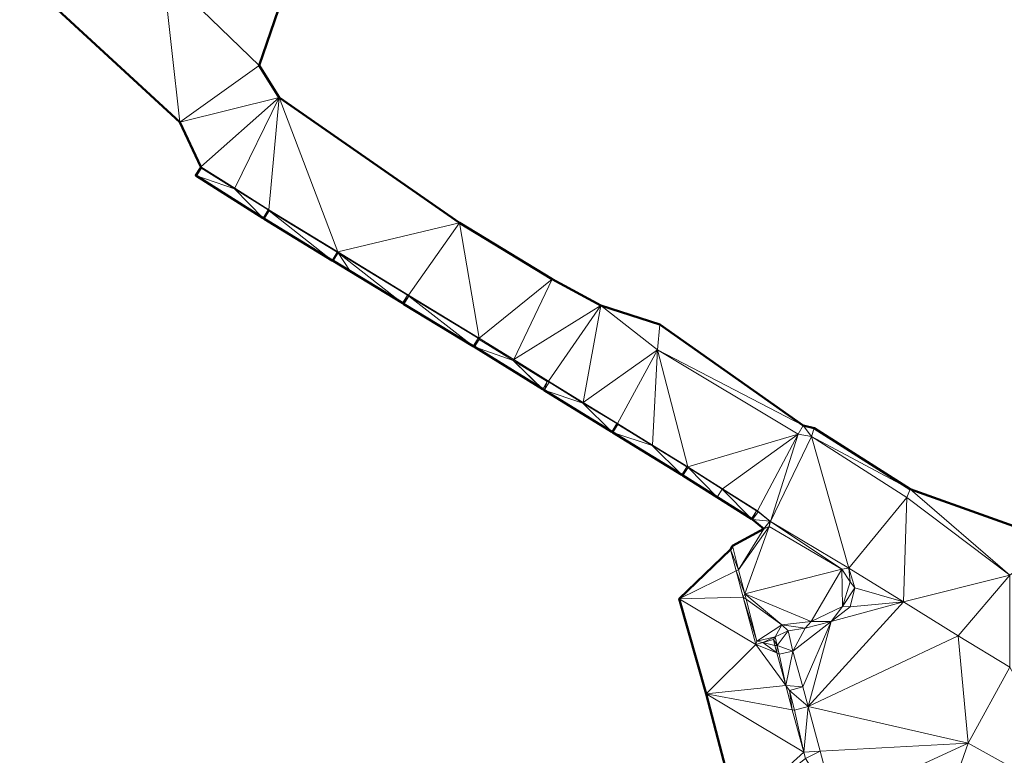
# Model space of a CAD drawing. Header units: metres. Extents: x 3490451 to 6981510, y 5754235 to 11509207.
# Tile 31 of 77: x 3490573 to 3490601, y 5754499 to 5754520. Entities that reach past the tile are written whole.
import ezdxf

# ---------------------------------------------------------------- set-up
doc = ezdxf.new("R2010")
doc.units = ezdxf.units.M
doc.layers.add('Kartierung-05$0$$VERB', color=7, linetype='Continuous', lineweight=18, true_color=0x82563a)

msp = doc.modelspace()

# ---------------------------------------------------------------- linework, layer by layer
at = {"layer": 'Kartierung-05$0$$VERB', "color": 1, "lineweight": 50, "ltscale": 0.02}
for points in [[(3490614.698, 5754523.709), (3490611.463, 5754519.616), (3490610.594, 5754518.349), (3490609.578, 5754516.618), (3490609.762, 5754516.416), (3490606.883, 5754511.667), (3490605.42, 5754509.269), (3490603.388, 5754505.921), (3490602.869, 5754505.066), (3490598.314, 5754506.696), (3490595.592, 5754508.422), (3490595.286, 5754508.502), (3490591.222, 5754511.363), (3490589.547, 5754511.907), (3490588.169, 5754512.658), (3490585.542, 5754514.249), (3490580.421, 5754517.806), (3490579.853, 5754518.719), (3490581.49, 5754523.497)], [(3490573.067, 5754521.296), (3490577.607, 5754517.104), (3490578.203, 5754515.842), (3490578.2, 5754515.814), (3490578.057, 5754515.597), (3490579.969, 5754514.388), (3490579.998, 5754514.368), (3490581.931, 5754513.186), (3490581.953, 5754513.174), (3490583.93, 5754511.97), (3490583.963, 5754511.949), (3490585.926, 5754510.748), (3490585.966, 5754510.731), (3490587.896, 5754509.53), (3490587.936, 5754509.507), (3490589.858, 5754508.322), (3490589.881, 5754508.306), (3490591.842, 5754507.101), (3490591.872, 5754507.082), (3490593.814, 5754505.854), (3490593.842, 5754505.836), (3490594.166, 5754505.572), (3490593.279, 5754505.091), (3490593.226, 5754504.984), (3490591.77, 5754503.586), (3490592.531, 5754500.885), (3490593.412, 5754497.525)]]:
    msp.add_lwpolyline(points, dxfattribs=at)
at = {"layer": 'Kartierung-05$0$$VERB'}
for points in [[(3490581.49, 5754523.497, 167.831), (3490577.133, 5754521.359, 168.107), (3490579.853, 5754518.719, 167.776)], [(3490577.607, 5754517.104, 167.529), (3490573.067, 5754521.296, 168.21), (3490577.133, 5754521.359, 168.107)], [(3490577.607, 5754517.104, 167.529), (3490577.133, 5754521.359, 168.107), (3490579.853, 5754518.719, 167.776)], [(3490577.607, 5754517.104, 167.529), (3490580.421, 5754517.806, 167.646), (3490579.853, 5754518.719, 167.776)], [(3490577.607, 5754517.104, 167.529), (3490580.421, 5754517.806, 167.646), (3490578.203, 5754515.842, 167.739)], [(3490579.169, 5754515.232, 167.631), (3490580.421, 5754517.806, 167.646), (3490578.203, 5754515.842, 167.739)], [(3490579.169, 5754515.232, 167.631), (3490580.421, 5754517.806, 167.646), (3490580.134, 5754514.622, 167.524)], [(3490580.421, 5754517.806, 167.646), (3490580.134, 5754514.622, 167.524), (3490582.092, 5754513.425, 167.261)], [(3490585.542, 5754514.249, 167.066), (3490580.421, 5754517.806, 167.646), (3490582.092, 5754513.425, 167.261)], [(3490579.157, 5754515.216, 168.024), (3490578.057, 5754515.597, 168.024), (3490578.2, 5754515.814, 168.024)], [(3490579.169, 5754515.232, 167.631), (3490578.2, 5754515.814, 168.024), (3490578.203, 5754515.842, 167.739)], [(3490578.2, 5754515.814, 168.024), (3490578.203, 5754515.842, 167.739), (3490578.2, 5754515.814, 168.024)], [(3490579.157, 5754515.216, 168.024), (3490579.169, 5754515.232, 167.631), (3490578.2, 5754515.814, 168.024)], [(3490578.2, 5754515.814, 168.024), (3490579.157, 5754515.216, 168.024), (3490578.2, 5754515.814, 168.024)], [(3490579.157, 5754515.216, 168.024), (3490578.057, 5754515.597, 168.024), (3490579.969, 5754514.388, 168.024)], [(3490579.157, 5754515.216, 168.024), (3490579.169, 5754515.232, 167.631), (3490580.113, 5754514.619, 168.024)], [(3490579.157, 5754515.216, 168.024), (3490579.969, 5754514.388, 168.024), (3490580.113, 5754514.619, 168.024)], [(3490579.969, 5754514.388, 168.024), (3490579.157, 5754515.216, 168.024), (3490579.969, 5754514.388, 168.024)], [(3490579.169, 5754515.232, 167.631), (3490580.113, 5754514.619, 168.024), (3490580.134, 5754514.622, 167.524)], [(3490579.969, 5754514.388, 168.024), (3490580.113, 5754514.619, 168.024), (3490580.145, 5754514.592, 167.761)], [(3490580.113, 5754514.619, 168.024), (3490580.145, 5754514.592, 167.761), (3490580.134, 5754514.622, 167.524)], [(3490580.145, 5754514.592, 167.761), (3490580.134, 5754514.622, 167.524), (3490582.092, 5754513.425, 167.261)], [(3490579.969, 5754514.388, 168.024), (3490579.97, 5754514.387, 168.012), (3490580.145, 5754514.592, 167.761)], [(3490579.969, 5754514.388, 168.024), (3490579.969, 5754514.388, 168.024), (3490579.969, 5754514.388, 168.024)], [(3490580.145, 5754514.592, 167.761), (3490579.97, 5754514.387, 168.012), (3490579.998, 5754514.368, 167.761)], [(3490580.145, 5754514.592, 167.761), (3490581.931, 5754513.186, 167.761), (3490579.998, 5754514.368, 167.761)], [(3490581.931, 5754513.186, 167.761), (3490581.11, 5754513.688, 167.761), (3490579.998, 5754514.368, 167.761)], [(3490580.145, 5754514.592, 167.761), (3490581.931, 5754513.186, 167.761), (3490582.068, 5754513.417, 167.761)], [(3490580.145, 5754514.592, 167.761), (3490582.068, 5754513.417, 167.761), (3490582.092, 5754513.425, 167.261)], [(3490585.542, 5754514.249, 167.066), (3490582.092, 5754513.425, 167.261), (3490584.095, 5754512.2, 167.031)], [(3490585.542, 5754514.249, 167.066), (3490584.095, 5754512.2, 167.031), (3490586.091, 5754510.983, 166.826)], [(3490588.169, 5754512.658, 166.765), (3490585.542, 5754514.249, 167.066), (3490586.091, 5754510.983, 166.826)], [(3490581.931, 5754513.186, 167.761), (3490581.931, 5754513.186, 167.761), (3490581.11, 5754513.688, 167.761)], [(3490581.931, 5754513.186, 167.761), (3490582.068, 5754513.417, 167.761), (3490581.953, 5754513.174, 167.531)], [(3490582.068, 5754513.417, 167.761), (3490581.953, 5754513.174, 167.531), (3490582.097, 5754513.4, 167.531)], [(3490581.953, 5754513.174, 167.531), (3490582.097, 5754513.4, 167.531), (3490582.442, 5754512.876, 167.531)], [(3490582.068, 5754513.417, 167.761), (3490582.097, 5754513.4, 167.531), (3490582.092, 5754513.425, 167.261)], [(3490584.067, 5754512.195, 167.531), (3490582.092, 5754513.425, 167.261), (3490584.095, 5754512.2, 167.031)], [(3490582.097, 5754513.4, 167.531), (3490584.067, 5754512.195, 167.531), (3490582.092, 5754513.425, 167.261)], [(3490582.097, 5754513.4, 167.531), (3490583.926, 5754511.973, 167.531), (3490582.442, 5754512.876, 167.531)], [(3490582.097, 5754513.4, 167.531), (3490584.067, 5754512.195, 167.531), (3490583.926, 5754511.973, 167.531)], [(3490581.931, 5754513.186, 167.761), (3490581.931, 5754513.186, 167.761), (3490581.931, 5754513.186, 167.761)], [(3490581.931, 5754513.186, 167.761), (3490581.953, 5754513.174, 167.531), (3490581.931, 5754513.186, 167.761)], [(3490581.953, 5754513.174, 167.531), (3490581.953, 5754513.174, 167.531), (3490581.931, 5754513.186, 167.761)], [(3490581.953, 5754513.174, 167.531), (3490582.442, 5754512.876, 167.531), (3490581.953, 5754513.174, 167.531)], [(3490581.953, 5754513.174, 167.531), (3490581.953, 5754513.174, 167.531), (3490581.953, 5754513.174, 167.531)], [(3490587.078, 5754510.371, 166.72), (3490588.169, 5754512.658, 166.765), (3490586.091, 5754510.983, 166.826)], [(3490587.078, 5754510.371, 166.72), (3490589.547, 5754511.907, 166.599), (3490588.169, 5754512.658, 166.765)], [(3490584.067, 5754512.195, 167.531), (3490583.93, 5754511.97, 167.531), (3490583.926, 5754511.973, 167.531)], [(3490584.099, 5754512.176, 167.326), (3490584.067, 5754512.195, 167.531), (3490583.93, 5754511.97, 167.531)], [(3490584.099, 5754512.176, 167.326), (3490583.93, 5754511.97, 167.531), (3490583.963, 5754511.949, 167.326)], [(3490584.099, 5754512.176, 167.326), (3490585.926, 5754510.748, 167.326), (3490583.963, 5754511.949, 167.326)], [(3490584.099, 5754512.176, 167.326), (3490583.963, 5754511.949, 167.326), (3490583.963, 5754511.949, 167.326)], [(3490584.067, 5754512.195, 167.531), (3490584.099, 5754512.176, 167.326), (3490584.095, 5754512.2, 167.031)], [(3490584.099, 5754512.176, 167.326), (3490584.095, 5754512.2, 167.031), (3490586.091, 5754510.983, 166.826)], [(3490584.099, 5754512.176, 167.326), (3490586.07, 5754510.976, 167.326), (3490586.091, 5754510.983, 166.826)], [(3490584.099, 5754512.176, 167.326), (3490585.926, 5754510.748, 167.326), (3490586.07, 5754510.976, 167.326)], [(3490585.926, 5754510.748, 167.326), (3490585.53, 5754510.99, 167.326), (3490583.963, 5754511.949, 167.326)], [(3490583.963, 5754511.949, 167.326), (3490585.926, 5754510.748, 167.326), (3490585.926, 5754510.748, 167.326)], [(3490587.078, 5754510.371, 166.72), (3490589.547, 5754511.907, 166.599), (3490588.065, 5754509.759, 166.613)], [(3490589.042, 5754509.158, 166.493), (3490589.547, 5754511.907, 166.599), (3490588.065, 5754509.759, 166.613)], [(3490589.042, 5754509.158, 166.493), (3490591.15, 5754510.65, 166.316), (3490589.547, 5754511.907, 166.599)], [(3490591.222, 5754511.363, 166.387), (3490591.15, 5754510.65, 166.316), (3490589.547, 5754511.907, 166.599)], [(3490591.222, 5754511.363, 166.387), (3490595.286, 5754508.502, 165.835), (3490591.15, 5754510.65, 166.316)], [(3490585.926, 5754510.748, 167.326), (3490585.926, 5754510.748, 167.326), (3490585.53, 5754510.99, 167.326)], [(3490585.926, 5754510.748, 167.326), (3490586.07, 5754510.976, 167.326), (3490586.098, 5754510.945, 167.113)], [(3490586.07, 5754510.976, 167.326), (3490586.098, 5754510.945, 167.113), (3490586.091, 5754510.983, 166.826)], [(3490587.078, 5754510.371, 166.72), (3490586.098, 5754510.945, 167.113), (3490586.091, 5754510.983, 166.826)], [(3490585.926, 5754510.748, 167.326), (3490585.966, 5754510.731, 167.113), (3490586.098, 5754510.945, 167.113)], [(3490585.966, 5754510.731, 167.113), (3490585.966, 5754510.731, 167.118), (3490585.937, 5754510.743, 167.266)], [(3490587.063, 5754510.347, 167.113), (3490585.966, 5754510.731, 167.113), (3490586.098, 5754510.945, 167.113)], [(3490587.063, 5754510.347, 167.113), (3490585.966, 5754510.731, 167.113), (3490587.894, 5754509.532, 167.113)], [(3490585.966, 5754510.731, 167.113), (3490586.454, 5754510.428, 167.113), (3490587.894, 5754509.532, 167.113)], [(3490585.966, 5754510.731, 167.113), (3490586.454, 5754510.428, 167.113), (3490585.966, 5754510.731, 167.118)], [(3490587.063, 5754510.347, 167.113), (3490587.078, 5754510.371, 166.72), (3490586.098, 5754510.945, 167.113)], [(3490589.042, 5754509.158, 166.493), (3490591.15, 5754510.65, 166.316), (3490590.02, 5754508.558, 166.372)], [(3490591.014, 5754507.945, 166.238), (3490591.15, 5754510.65, 166.316), (3490590.02, 5754508.558, 166.372)], [(3490591.014, 5754507.945, 166.238), (3490591.15, 5754510.65, 166.316), (3490592.008, 5754507.332, 166.104)], [(3490595.286, 5754508.502, 165.835), (3490595.144, 5754508.258, 165.792), (3490591.15, 5754510.65, 166.316)], [(3490595.144, 5754508.258, 165.792), (3490591.15, 5754510.65, 166.316), (3490592.008, 5754507.332, 166.104)], [(3490587.063, 5754510.347, 167.113), (3490587.078, 5754510.371, 166.72), (3490588.028, 5754509.749, 167.113)], [(3490587.063, 5754510.347, 167.113), (3490587.894, 5754509.532, 167.113), (3490587.896, 5754509.53, 167.113)], [(3490588.028, 5754509.749, 167.113), (3490587.063, 5754510.347, 167.113), (3490587.896, 5754509.53, 167.113)], [(3490587.078, 5754510.371, 166.72), (3490588.028, 5754509.749, 167.113), (3490588.065, 5754509.759, 166.613)], [(3490587.896, 5754509.53, 167.113), (3490588.028, 5754509.749, 167.113), (3490587.936, 5754509.507, 166.872)], [(3490588.028, 5754509.749, 167.113), (3490587.936, 5754509.507, 166.872), (3490588.077, 5754509.727, 166.872)], [(3490589.036, 5754509.14, 166.872), (3490587.936, 5754509.507, 166.872), (3490588.077, 5754509.727, 166.872)], [(3490588.028, 5754509.749, 167.113), (3490588.077, 5754509.727, 166.872), (3490588.065, 5754509.759, 166.613)], [(3490589.042, 5754509.158, 166.493), (3490588.077, 5754509.727, 166.872), (3490588.065, 5754509.759, 166.613)], [(3490589.036, 5754509.14, 166.872), (3490589.042, 5754509.158, 166.493), (3490588.077, 5754509.727, 166.872)], [(3490587.936, 5754509.507, 166.872), (3490587.925, 5754509.513, 166.936), (3490587.896, 5754509.53, 167.113)], [(3490587.936, 5754509.507, 166.872), (3490587.936, 5754509.507, 166.875), (3490587.925, 5754509.513, 166.936)], [(3490589.036, 5754509.14, 166.872), (3490587.936, 5754509.507, 166.872), (3490589.858, 5754508.322, 166.872)], [(3490587.936, 5754509.507, 166.872), (3490589.858, 5754508.322, 166.872), (3490589.858, 5754508.322, 166.872)], [(3490587.936, 5754509.507, 166.872), (3490589.858, 5754508.322, 166.872), (3490587.936, 5754509.507, 166.872)], [(3490587.936, 5754509.507, 166.872), (3490587.936, 5754509.507, 166.872), (3490587.936, 5754509.507, 166.875)], [(3490589.036, 5754509.14, 166.872), (3490589.042, 5754509.158, 166.493), (3490589.995, 5754508.554, 166.872)], [(3490589.036, 5754509.14, 166.872), (3490589.858, 5754508.322, 166.872), (3490589.995, 5754508.554, 166.872)], [(3490589.042, 5754509.158, 166.493), (3490589.995, 5754508.554, 166.872), (3490590.02, 5754508.558, 166.372)], [(3490589.858, 5754508.322, 166.872), (3490589.995, 5754508.554, 166.872), (3490590.027, 5754508.531, 166.604)], [(3490589.858, 5754508.322, 166.872), (3490589.875, 5754508.31, 166.678), (3490590.027, 5754508.531, 166.604)], [(3490590.027, 5754508.531, 166.604), (3490589.875, 5754508.31, 166.678), (3490589.881, 5754508.306, 166.604)], [(3490590.027, 5754508.531, 166.604), (3490591.004, 5754507.931, 166.604), (3490589.881, 5754508.306, 166.604)], [(3490589.995, 5754508.554, 166.872), (3490590.027, 5754508.531, 166.604), (3490590.02, 5754508.558, 166.372)], [(3490591.014, 5754507.945, 166.238), (3490590.027, 5754508.531, 166.604), (3490590.02, 5754508.558, 166.372)], [(3490591.004, 5754507.931, 166.604), (3490591.014, 5754507.945, 166.238), (3490590.027, 5754508.531, 166.604)], [(3490595.286, 5754508.502, 165.835), (3490595.144, 5754508.258, 165.792), (3490595.519, 5754508.19, 165.773)], [(3490595.286, 5754508.502, 165.835), (3490595.592, 5754508.422, 165.798), (3490595.519, 5754508.19, 165.773)], [(3490589.858, 5754508.322, 166.872), (3490589.875, 5754508.31, 166.678), (3490589.858, 5754508.321, 166.872)], [(3490589.858, 5754508.322, 166.872), (3490589.858, 5754508.321, 166.872), (3490589.858, 5754508.322, 166.872)], [(3490591.004, 5754507.931, 166.604), (3490589.882, 5754508.306, 166.604), (3490589.881, 5754508.306, 166.604)], [(3490591.004, 5754507.931, 166.604), (3490589.882, 5754508.306, 166.604), (3490591.841, 5754507.102, 166.604)], [(3490592.999, 5754506.706, 165.982), (3490595.144, 5754508.258, 165.792), (3490592.008, 5754507.332, 166.104)], [(3490592.999, 5754506.706, 165.982), (3490595.144, 5754508.258, 165.792), (3490593.99, 5754506.079, 165.859)], [(3490595.144, 5754508.258, 165.792), (3490593.99, 5754506.079, 165.859), (3490594.359, 5754505.782, 165.782)], [(3490595.144, 5754508.258, 165.792), (3490595.519, 5754508.19, 165.773), (3490594.359, 5754505.782, 165.782)], [(3490595.519, 5754508.19, 165.773), (3490594.359, 5754505.782, 165.782), (3490596.574, 5754504.457, 165.452)], [(3490598.314, 5754506.696, 165.438), (3490595.592, 5754508.422, 165.798), (3490595.519, 5754508.19, 165.773)], [(3490598.314, 5754506.696, 165.438), (3490595.519, 5754508.19, 165.773), (3490598.218, 5754506.461, 165.41)], [(3490595.519, 5754508.19, 165.773), (3490598.218, 5754506.461, 165.41), (3490596.574, 5754504.457, 165.452)], [(3490591.004, 5754507.931, 166.604), (3490591.014, 5754507.945, 166.238), (3490591.982, 5754507.331, 166.604)], [(3490591.004, 5754507.931, 166.604), (3490591.841, 5754507.102, 166.604), (3490591.842, 5754507.101, 166.604)], [(3490591.982, 5754507.331, 166.604), (3490591.004, 5754507.931, 166.604), (3490591.842, 5754507.101, 166.604)], [(3490591.014, 5754507.945, 166.238), (3490591.982, 5754507.331, 166.604), (3490592.008, 5754507.332, 166.104)], [(3490591.842, 5754507.101, 166.604), (3490591.982, 5754507.331, 166.604), (3490592.017, 5754507.307, 166.359)], [(3490591.982, 5754507.331, 166.604), (3490591.842, 5754507.101, 166.604), (3490591.842, 5754507.101, 166.604)], [(3490592.017, 5754507.307, 166.359), (3490591.842, 5754507.101, 166.604), (3490591.856, 5754507.092, 166.49)], [(3490591.856, 5754507.092, 166.49), (3490591.872, 5754507.082, 166.359), (3490592.017, 5754507.307, 166.359)], [(3490591.872, 5754507.082, 166.359), (3490591.872, 5754507.082, 166.361), (3490591.856, 5754507.092, 166.49)], [(3490592.843, 5754506.468, 166.359), (3490591.872, 5754507.082, 166.359), (3490592.017, 5754507.307, 166.359)], [(3490591.872, 5754507.082, 166.359), (3490591.872, 5754507.081, 166.359), (3490591.872, 5754507.082, 166.361)], [(3490592.843, 5754506.468, 166.359), (3490591.872, 5754507.082, 166.359), (3490592.843, 5754506.468, 166.359)], [(3490591.872, 5754507.082, 166.359), (3490591.872, 5754507.081, 166.359), (3490592.843, 5754506.468, 166.359)], [(3490591.982, 5754507.331, 166.604), (3490592.017, 5754507.307, 166.359), (3490592.008, 5754507.332, 166.104)], [(3490592.999, 5754506.706, 165.982), (3490592.017, 5754507.307, 166.359), (3490592.008, 5754507.332, 166.104)], [(3490592.986, 5754506.692, 166.359), (3490592.843, 5754506.468, 166.359), (3490592.017, 5754507.307, 166.359)], [(3490592.986, 5754506.692, 166.359), (3490592.999, 5754506.706, 165.982), (3490592.017, 5754507.307, 166.359)], [(3490592.986, 5754506.692, 166.359), (3490592.843, 5754506.468, 166.359), (3490593.814, 5754505.854, 166.359)], [(3490592.986, 5754506.692, 166.359), (3490592.999, 5754506.706, 165.982), (3490593.955, 5754506.077, 166.359)], [(3490592.986, 5754506.692, 166.359), (3490593.814, 5754505.854, 166.359), (3490593.955, 5754506.077, 166.359)], [(3490592.999, 5754506.706, 165.982), (3490593.955, 5754506.077, 166.359), (3490593.99, 5754506.079, 165.859)], [(3490598.314, 5754506.696, 165.438), (3490598.218, 5754506.461, 165.41), (3490601.145, 5754504.256, 164.932)], [(3490601.145, 5754504.256, 164.932), (3490598.314, 5754506.696, 165.438), (3490602.442, 5754505.219, 165.042)], [(3490592.843, 5754506.468, 166.359), (3490592.843, 5754506.468, 166.359), (3490593.814, 5754505.854, 166.359)], [(3490593.814, 5754505.854, 166.359), (3490592.843, 5754506.468, 166.359), (3490593.814, 5754505.854, 166.359)], [(3490592.843, 5754506.468, 166.359), (3490592.843, 5754506.468, 166.359), (3490592.843, 5754506.468, 166.359)], [(3490598.124, 5754503.498, 165.24), (3490598.218, 5754506.461, 165.41), (3490596.574, 5754504.457, 165.452)], [(3490598.124, 5754503.498, 165.24), (3490598.218, 5754506.461, 165.41), (3490601.145, 5754504.256, 164.932)], [(3490593.842, 5754505.836, 166.255), (3490593.814, 5754505.854, 166.359), (3490593.955, 5754506.077, 166.359)], [(3490593.842, 5754505.836, 166.255), (3490594.003, 5754506.049, 166.255), (3490593.955, 5754506.077, 166.359)], [(3490593.842, 5754505.836, 166.255), (3490594.003, 5754506.049, 166.255), (3490594.336, 5754505.785, 166.255)], [(3490594.003, 5754506.049, 166.255), (3490593.955, 5754506.077, 166.359), (3490593.99, 5754506.079, 165.859)], [(3490594.003, 5754506.049, 166.255), (3490593.99, 5754506.079, 165.859), (3490594.359, 5754505.782, 165.782)], [(3490594.003, 5754506.049, 166.255), (3490594.336, 5754505.785, 166.255), (3490594.359, 5754505.782, 165.782)], [(3490593.814, 5754505.854, 166.359), (3490593.814, 5754505.854, 166.359), (3490593.814, 5754505.854, 166.359)], [(3490593.814, 5754505.854, 166.359), (3490593.842, 5754505.836, 166.255), (3490593.814, 5754505.854, 166.359)], [(3490594.166, 5754505.572, 166.255), (3490594.336, 5754505.785, 166.255), (3490593.842, 5754505.836, 166.255)], [(3490594.336, 5754505.785, 166.255), (3490593.842, 5754505.836, 166.255), (3490593.842, 5754505.836, 166.255)], [(3490594.166, 5754505.572, 166.255), (3490593.842, 5754505.836, 166.255), (3490593.849, 5754505.83, 166.255)], [(3490594.166, 5754505.572, 166.255), (3490594.166, 5754505.572, 166.255), (3490593.849, 5754505.83, 166.255)], [(3490594.166, 5754505.572, 166.255), (3490594.336, 5754505.785, 166.255), (3490594.316, 5754505.639, 166.255)], [(3490594.336, 5754505.785, 166.255), (3490594.316, 5754505.639, 166.255), (3490594.359, 5754505.782, 165.782)], [(3490596.376, 5754504.422, 165.949), (3490594.316, 5754505.639, 166.255), (3490594.359, 5754505.782, 165.782)], [(3490596.376, 5754504.422, 165.949), (3490594.359, 5754505.782, 165.782), (3490596.574, 5754504.457, 165.452)], [(3490593.453, 5754504.41, 165.464), (3490593.279, 5754505.091, 165.448), (3490594.165, 5754505.571, 166.254)], [(3490593.453, 5754504.41, 165.464), (3490593.627, 5754503.729, 165.481), (3490594.316, 5754505.639, 166.255)], [(3490594.316, 5754505.639, 166.255), (3490593.453, 5754504.41, 165.464), (3490594.166, 5754505.572, 166.254)], [(3490593.453, 5754504.41, 165.464), (3490594.165, 5754505.571, 166.254), (3490594.166, 5754505.572, 166.254)], [(3490593.627, 5754503.729, 165.481), (3490596.376, 5754504.422, 165.949), (3490594.316, 5754505.639, 166.255)], [(3490594.166, 5754505.572, 166.255), (3490594.316, 5754505.639, 166.255), (3490594.166, 5754505.572, 166.254)], [(3490594.166, 5754505.572, 166.255), (3490594.166, 5754505.572, 166.255), (3490594.166, 5754505.572, 166.255)], [(3490594.166, 5754505.572, 166.255), (3490594.166, 5754505.572, 166.254), (3490594.166, 5754505.572, 166.255)], [(3490593.387, 5754504.378, 165.447), (3490591.77, 5754503.586, 165.568), (3490593.226, 5754504.984, 165.448)], [(3490593.453, 5754504.41, 165.464), (3490593.279, 5754505.091, 165.448), (3490593.226, 5754504.984, 165.448)], [(3490593.387, 5754504.378, 165.447), (3490593.453, 5754504.41, 165.464), (3490593.226, 5754504.984, 165.448)], [(3490593.453, 5754504.41, 165.464), (3490593.279, 5754505.091, 165.448), (3490593.279, 5754505.091, 165.448)], [(3490593.387, 5754504.378, 165.447), (3490593.584, 5754503.634, 165.446), (3490591.77, 5754503.586, 165.568)], [(3490593.387, 5754504.378, 165.447), (3490593.453, 5754504.41, 165.464), (3490593.627, 5754503.729, 165.481)], [(3490593.387, 5754504.378, 165.447), (3490593.584, 5754503.634, 165.446), (3490593.627, 5754503.729, 165.481)], [(3490593.627, 5754503.729, 165.481), (3490595.513, 5754502.938, 165.848), (3490596.376, 5754504.422, 165.949)], [(3490595.513, 5754502.938, 165.848), (3490596.402, 5754503.368, 165.852), (3490596.376, 5754504.422, 165.949)], [(3490596.616, 5754504.066, 165.858), (3490596.376, 5754504.422, 165.949), (3490596.574, 5754504.457, 165.452)], [(3490596.402, 5754503.368, 165.852), (3490596.616, 5754504.066, 165.858), (3490596.376, 5754504.422, 165.949)], [(3490596.616, 5754504.066, 165.858), (3490596.574, 5754504.457, 165.452), (3490596.749, 5754503.897, 165.433)], [(3490598.124, 5754503.498, 165.24), (3490596.574, 5754504.457, 165.452), (3490596.749, 5754503.897, 165.433)], [(3490596.402, 5754503.368, 165.852), (3490596.616, 5754504.066, 165.858), (3490596.749, 5754503.897, 165.433)], [(3490598.124, 5754503.498, 165.24), (3490601.145, 5754504.256, 164.932), (3490599.675, 5754502.538, 165.029)], [(3490601.145, 5754504.256, 164.932), (3490599.675, 5754502.538, 165.029), (3490601.141, 5754501.641, 164.832)], [(3490593.666, 5754503.575, 165.481), (3490593.584, 5754503.634, 165.446), (3490593.627, 5754503.729, 165.481)], [(3490593.627, 5754503.729, 165.481), (3490594.678, 5754502.846, 165.838), (3490595.513, 5754502.938, 165.848)], [(3490593.666, 5754503.575, 165.481), (3490593.627, 5754503.729, 165.481), (3490594.678, 5754502.846, 165.838)], [(3490596.402, 5754503.368, 165.852), (3490596.749, 5754503.897, 165.433), (3490596.611, 5754503.358, 165.388)], [(3490598.124, 5754503.498, 165.24), (3490596.749, 5754503.897, 165.433), (3490596.611, 5754503.358, 165.388)], [(3490593.584, 5754503.634, 165.446), (3490591.77, 5754503.586, 165.568), (3490593.943, 5754502.284, 165.443)], [(3490592.531, 5754500.885, 165.51), (3490591.77, 5754503.586, 165.568), (3490593.943, 5754502.284, 165.443)], [(3490593.666, 5754503.575, 165.481), (3490593.584, 5754503.634, 165.446), (3490593.972, 5754502.378, 165.477)], [(3490593.584, 5754503.634, 165.446), (3490593.943, 5754502.284, 165.443), (3490593.972, 5754502.378, 165.477)], [(3490593.666, 5754503.575, 165.481), (3490593.972, 5754502.378, 165.477), (3490594.678, 5754502.846, 165.838)], [(3490598.124, 5754503.498, 165.24), (3490599.675, 5754502.538, 165.029), (3490595.423, 5754500.526, 165.409)], [(3490598.124, 5754503.498, 165.24), (3490596.078, 5754502.94, 165.401), (3490595.423, 5754500.526, 165.409)], [(3490598.124, 5754503.498, 165.24), (3490596.611, 5754503.358, 165.388), (3490596.078, 5754502.94, 165.401)], [(3490595.513, 5754502.938, 165.848), (3490596.402, 5754503.368, 165.852), (3490596.078, 5754502.94, 165.401)], [(3490596.402, 5754503.368, 165.852), (3490596.611, 5754503.358, 165.388), (3490596.078, 5754502.94, 165.401)], [(3490594.678, 5754502.846, 165.838), (3490595.513, 5754502.938, 165.848), (3490595.343, 5754502.747, 165.419)], [(3490596.078, 5754502.94, 165.401), (3490595.343, 5754502.747, 165.419), (3490594.987, 5754502.096, 165.414)], [(3490596.078, 5754502.94, 165.401), (3490594.987, 5754502.096, 165.414), (3490595.277, 5754501.087, 165.411)], [(3490596.078, 5754502.94, 165.401), (3490595.277, 5754501.087, 165.411), (3490595.423, 5754500.526, 165.409)], [(3490595.513, 5754502.938, 165.848), (3490596.078, 5754502.94, 165.401), (3490595.343, 5754502.747, 165.419)], [(3490594.485, 5754502.509, 165.432), (3490593.972, 5754502.378, 165.477), (3490594.678, 5754502.846, 165.838)], [(3490594.485, 5754502.509, 165.432), (3490594.678, 5754502.846, 165.838), (3490594.859, 5754502.672, 165.419)], [(3490594.541, 5754502.259, 165.423), (3490594.485, 5754502.509, 165.432), (3490594.859, 5754502.672, 165.419)], [(3490594.541, 5754502.259, 165.423), (3490594.859, 5754502.672, 165.419), (3490594.987, 5754502.096, 165.414)], [(3490594.678, 5754502.846, 165.838), (3490595.343, 5754502.747, 165.419), (3490594.859, 5754502.672, 165.419)], [(3490595.343, 5754502.747, 165.419), (3490594.859, 5754502.672, 165.419), (3490594.987, 5754502.096, 165.414)], [(3490594.139, 5754502.34, 165.439), (3490593.943, 5754502.284, 165.443), (3490593.972, 5754502.378, 165.477)], [(3490594.538, 5754502.052, 165.431), (3490594.139, 5754502.34, 165.439), (3490593.943, 5754502.284, 165.443)], [(3490594.139, 5754502.34, 165.439), (3490594.485, 5754502.509, 165.432), (3490593.972, 5754502.378, 165.477)], [(3490594.139, 5754502.34, 165.439), (3490594.485, 5754502.509, 165.432), (3490594.437, 5754502.425, 165.432)], [(3490594.139, 5754502.34, 165.439), (3490594.481, 5754502.261, 165.432), (3490594.437, 5754502.425, 165.432)], [(3490594.538, 5754502.052, 165.431), (3490594.139, 5754502.34, 165.439), (3490594.481, 5754502.261, 165.432)], [(3490594.541, 5754502.259, 165.423), (3490594.485, 5754502.509, 165.432), (3490594.437, 5754502.425, 165.432)], [(3490594.481, 5754502.261, 165.432), (3490594.541, 5754502.259, 165.423), (3490594.437, 5754502.425, 165.432)], [(3490599.964, 5754499.49, 164.901), (3490599.675, 5754502.538, 165.029), (3490595.423, 5754500.526, 165.409)], [(3490599.964, 5754499.49, 164.901), (3490599.675, 5754502.538, 165.029), (3490601.141, 5754501.641, 164.832)], [(3490594.789, 5754501.124, 165.43), (3490592.531, 5754500.885, 165.51), (3490593.943, 5754502.284, 165.443)], [(3490594.789, 5754501.124, 165.43), (3490594.538, 5754502.052, 165.431), (3490593.943, 5754502.284, 165.443)], [(3490594.538, 5754502.052, 165.431), (3490594.481, 5754502.261, 165.432), (3490594.541, 5754502.259, 165.423)], [(3490594.538, 5754502.052, 165.431), (3490594.541, 5754502.259, 165.423), (3490594.597, 5754502.009, 165.414)], [(3490594.789, 5754501.124, 165.43), (3490594.538, 5754502.052, 165.431), (3490594.597, 5754502.009, 165.414)], [(3490594.541, 5754502.259, 165.423), (3490594.597, 5754502.009, 165.414), (3490594.987, 5754502.096, 165.414)], [(3490594.789, 5754501.124, 165.43), (3490594.597, 5754502.009, 165.414), (3490594.987, 5754502.096, 165.414)], [(3490594.789, 5754501.124, 165.43), (3490594.987, 5754502.096, 165.414), (3490595.277, 5754501.087, 165.411)], [(3490603.386, 5754497.588, 164.404), (3490599.964, 5754499.49, 164.901), (3490601.141, 5754501.641, 164.832)], [(3490594.975, 5754500.436, 165.429), (3490594.789, 5754501.124, 165.43), (3490592.531, 5754500.885, 165.51)], [(3490594.975, 5754500.436, 165.429), (3490594.789, 5754501.124, 165.43), (3490594.89, 5754500.986, 165.409)], [(3490594.789, 5754501.124, 165.43), (3490594.89, 5754500.986, 165.409), (3490595.277, 5754501.087, 165.411)], [(3490594.89, 5754500.986, 165.409), (3490595.277, 5754501.087, 165.411), (3490595.423, 5754500.526, 165.409)], [(3490594.89, 5754500.986, 165.409), (3490595.036, 5754500.425, 165.409), (3490595.423, 5754500.526, 165.409)], [(3490594.975, 5754500.436, 165.429), (3490594.89, 5754500.986, 165.409), (3490595.036, 5754500.425, 165.409)], [(3490595.3, 5754499.237, 165.428), (3490593.412, 5754497.525, 165.494), (3490592.531, 5754500.885, 165.51)], [(3490594.975, 5754500.436, 165.429), (3490595.3, 5754499.237, 165.428), (3490592.531, 5754500.885, 165.51)], [(3490594.975, 5754500.436, 165.429), (3490595.3, 5754499.237, 165.428), (3490595.036, 5754500.425, 165.409)], [(3490595.3, 5754499.237, 165.428), (3490595.036, 5754500.425, 165.409), (3490595.423, 5754500.526, 165.409)], [(3490595.761, 5754499.262, 165.395), (3490595.3, 5754499.237, 165.428), (3490595.423, 5754500.526, 165.409)], [(3490595.761, 5754499.262, 165.395), (3490599.964, 5754499.49, 164.901), (3490595.423, 5754500.526, 165.409)], [(3490595.351, 5754499.05, 165.427), (3490595.761, 5754499.262, 165.395), (3490595.3, 5754499.237, 165.428)], [(3490596.167, 5754497.738, 165.379), (3490595.351, 5754499.05, 165.427), (3490595.761, 5754499.262, 165.395)], [(3490596.167, 5754497.738, 165.379), (3490595.761, 5754499.262, 165.395), (3490599.964, 5754499.49, 164.901)], [(3490596.167, 5754497.738, 165.379), (3490599.964, 5754499.49, 164.901), (3490598.687, 5754495.844, 164.959)], [(3490603.386, 5754497.588, 164.404), (3490599.964, 5754499.49, 164.901), (3490598.687, 5754495.844, 164.959)], [(3490595.351, 5754499.05, 165.427), (3490595.3, 5754499.237, 165.428), (3490593.412, 5754497.525, 165.494)]]:
    msp.add_3dface(points, dxfattribs=at)

doc.saveas('drawing.dxf')
